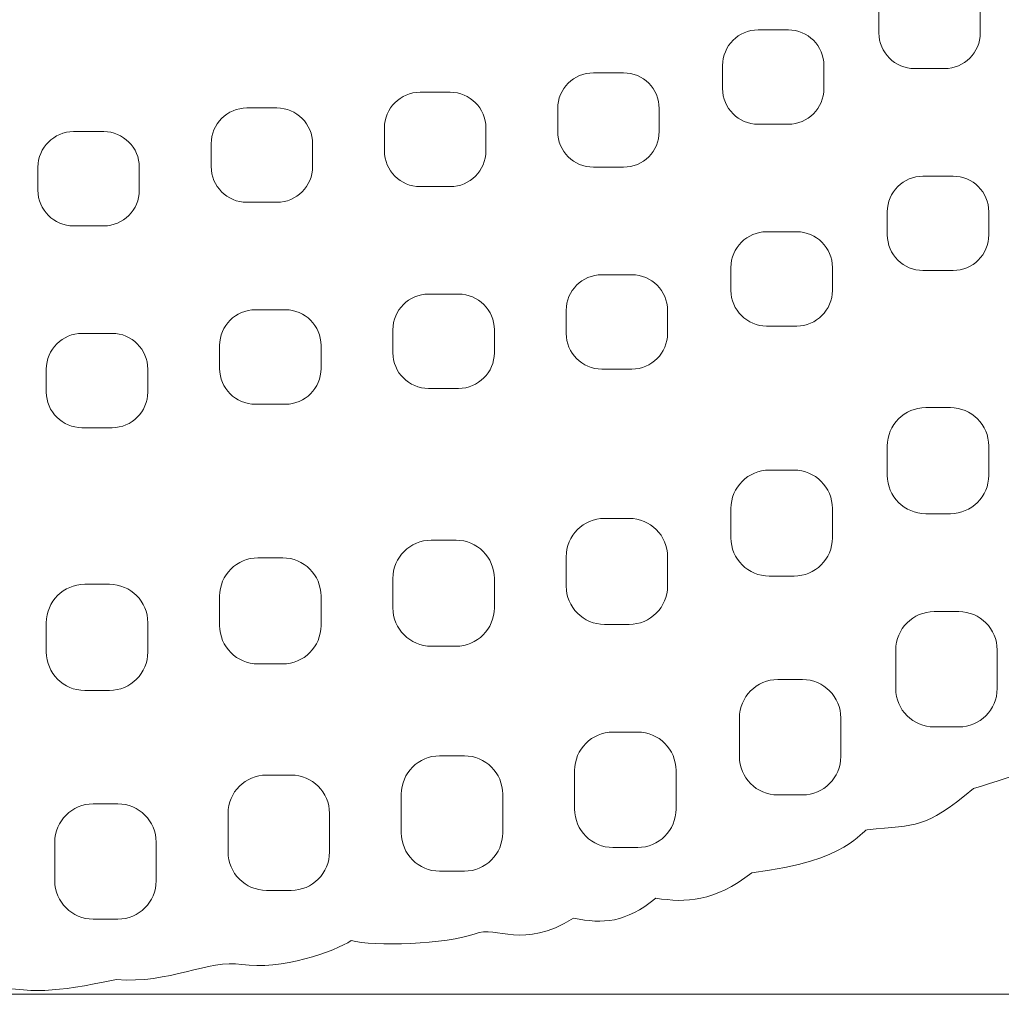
# Model space of a CAD drawing. Header units: millimetres. Extents: x -1853 to -450, y -1731 to 666.
# Tile 5 of 45: x -1021 to -912, y -1632 to -1523. Entities that reach past the tile are written whole.
import ezdxf

# ---------------------------------------------------------------- set-up
doc = ezdxf.new("R2010")
doc.units = ezdxf.units.MM
doc.header["$MEASUREMENT"] = 0
doc.layers.add('Capa 1', color=7, linetype='Continuous')

msp = doc.modelspace()

# ---------------------------------------------------------------- linework, layer by layer
at = {"layer": 'Capa 1', "lineweight": 9}
for points, knots in [([(-1183.28, -1435.55), (-1184.29, -1419.58), (-1101.54, -1408.96), (-1042.32, -1411.94), (-1042.32, -1411.94), (-1018.48, -1413.14), (-954.11, -1414.76), (-937.62, -1416.56), (-937.62, -1416.56), (-921.98, -1418.26), (-885.61, -1430.54), (-883.9, -1438.57), (-883.9, -1438.57), (-868.98, -1440.66), (-884.51, -1446.46), (-861.14, -1444.36), (-861.14, -1444.36), (-854.63, -1445.56), (-852.37, -1449.4), (-846.98, -1449.6), (-846.98, -1449.6), (-844.49, -1449.69), (-840.11, -1454.69), (-838.86, -1455.1), (-838.86, -1455.1), (-833.32, -1456.88), (-827.4, -1463.8), (-822.28, -1471.93), (-822.28, -1471.93), (-820.8, -1474.27), (-817.29, -1477.44), (-816.26, -1479.09), (-816.26, -1479.09), (-812.04, -1485.91), (-808.45, -1492.66), (-809.76, -1510.26), (-809.76, -1510.26), (-810.41, -1519), (-808.65, -1525.33), (-813.98, -1534.85), (-813.98, -1534.85), (-817.41, -1545.66), (-821.47, -1545.94), (-829.15, -1555.42), (-829.15, -1555.42), (-836.87, -1564.95), (-838.96, -1566.79), (-848.28, -1573.08), (-848.28, -1573.08), (-853.74, -1576.76), (-852.58, -1577.33), (-858.18, -1579.04), (-858.18, -1579.04), (-861.24, -1579.97), (-862.66, -1586.06), (-870.17, -1586.57), (-870.17, -1586.57), (-876.02, -1594.55), (-879.32, -1592.72), (-882.84, -1593.74), (-882.84, -1593.74), (-886.13, -1596.89), (-888.84, -1597.99), (-893.82, -1599.14), (-893.82, -1599.14), (-899.75, -1603.04), (-900.29, -1602.74), (-905.95, -1603.54), (-905.95, -1603.54), (-906.64, -1605.15), (-910.48, -1606.41), (-915.32, -1607.88), (-915.32, -1607.88), (-921.01, -1612.51), (-921.4, -1611.8), (-927.12, -1612.46), (-927.12, -1612.46), (-927.86, -1612.55), (-929.01, -1615.92), (-939.91, -1617.22), (-939.91, -1617.22), (-944.18, -1620.5), (-947.15, -1620.57), (-950.59, -1620.05), (-950.59, -1620.05), (-953.92, -1622.8), (-956.41, -1622.92), (-959.7, -1622.27), (-959.7, -1622.27), (-965.42, -1625.82), (-968.13, -1623.04), (-970.63, -1623.99), (-970.63, -1623.99), (-973.68, -1625.15), (-982.04, -1625.46), (-984.37, -1624.75), (-984.37, -1624.75), (-986.11, -1625.96), (-992.26, -1628.06), (-996.5, -1627.4), (-996.5, -1627.4), (-1000.2, -1626.82), (-1004.6, -1629.58), (-1010.41, -1629.08), (-1010.41, -1629.08), (-1017.7, -1630.55), (-1019.18, -1630.63), (-1025.74, -1629.61), (-1025.74, -1629.61), (-1031.12, -1630.89), (-1036.12, -1631.19), (-1039.11, -1630.37), (-1039.11, -1630.37), (-1043.01, -1630.61), (-1044.41, -1630.89), (-1050.17, -1631.15), (-1050.17, -1631.15), (-1054.49, -1631.83), (-1057.11, -1630.8), (-1061.43, -1629.66), (-1061.43, -1629.66), (-1065.88, -1630.87), (-1070.21, -1630.08), (-1073.53, -1628.04), (-1073.53, -1628.04), (-1081.13, -1628.93), (-1083.13, -1628.54), (-1087.52, -1625.87), (-1087.52, -1625.87), (-1092.83, -1626.42), (-1096.16, -1628.38), (-1100.77, -1624.2), (-1100.77, -1624.2), (-1103.91, -1623.59), (-1105.98, -1626.29), (-1110.21, -1622.39), (-1110.21, -1622.39), (-1111.65, -1622.11), (-1114.49, -1623.24), (-1117.36, -1622.34), (-1117.36, -1622.34), (-1120.24, -1621.44), (-1119.83, -1619.28), (-1124.21, -1619.57), (-1124.21, -1619.57), (-1133.41, -1620.16), (-1133.52, -1616.7), (-1137.29, -1615.57), (-1137.29, -1615.57), (-1142.37, -1614.05), (-1143.55, -1616.47), (-1150.84, -1609.77), (-1150.84, -1609.77), (-1154.66, -1608.9), (-1156.63, -1608.06), (-1159.91, -1605.57), (-1159.91, -1605.57), (-1162.75, -1605.49), (-1163.59, -1607.07), (-1169.72, -1602.29), (-1169.72, -1602.29), (-1176.38, -1602.78), (-1176.98, -1601.7), (-1180.97, -1600.09), (-1180.97, -1600.09), (-1186.82, -1601.59), (-1191.32, -1598.86), (-1194.87, -1595.03), (-1194.87, -1595.03), (-1202.09, -1595.67), (-1202.89, -1591.17), (-1206.55, -1590.74), (-1206.55, -1590.74), (-1211.21, -1590.19), (-1214.75, -1587.13), (-1218.31, -1584.39), (-1218.31, -1584.39), (-1223.26, -1580.57), (-1224.66, -1582.9), (-1231.11, -1576.64), (-1231.11, -1576.64), (-1231.11, -1576.64), (-1240.41, -1565.97), (-1240.41, -1565.97), (-1240.41, -1565.97), (-1242.18, -1564.07), (-1249.68, -1561.29), (-1248.13, -1553.52), (-1248.13, -1553.52), (-1253.31, -1549.94), (-1253.07, -1542.83), (-1253.31, -1540.72), (-1253.31, -1540.72), (-1256.12, -1538.59), (-1256.9, -1530.18), (-1257.03, -1526.84), (-1257.03, -1526.84), (-1257.14, -1523.95), (-1261.32, -1522.26), (-1260.61, -1516.58), (-1260.61, -1516.58), (-1260.61, -1516.58), (-1259.43, -1510.47), (-1259.43, -1510.47), (-1259.43, -1510.47), (-1260.34, -1505.27), (-1262.09, -1501.91), (-1257.37, -1494.4), (-1257.37, -1494.4), (-1255.62, -1491.62), (-1258.07, -1486.28), (-1255.18, -1479.12), (-1255.18, -1479.12), (-1249.3, -1464.51), (-1237.08, -1458.44), (-1227.33, -1451.27), (-1227.33, -1451.27), (-1223.05, -1448.12), (-1205.36, -1443.32), (-1198.75, -1439.64), (-1198.75, -1439.64), (-1191.26, -1435.49), (-1190.15, -1437.57), (-1183.28, -1435.55)], [0, 0, 0, 0, 0.017544, 0.017544, 0.017544, 0.017544, 0.035088, 0.035088, 0.035088, 0.035088, 0.052632, 0.052632, 0.052632, 0.052632, 0.070175, 0.070175, 0.070175, 0.070175, 0.087719, 0.087719, 0.087719, 0.087719, 0.105263, 0.105263, 0.105263, 0.105263, 0.122807, 0.122807, 0.122807, 0.122807, 0.140351, 0.140351, 0.140351, 0.140351, 0.157895, 0.157895, 0.157895, 0.157895, 0.175439, 0.175439, 0.175439, 0.175439, 0.192982, 0.192982, 0.192982, 0.192982, 0.210526, 0.210526, 0.210526, 0.210526, 0.22807, 0.22807, 0.22807, 0.22807, 0.245614, 0.245614, 0.245614, 0.245614, 0.263158, 0.263158, 0.263158, 0.263158, 0.280702, 0.280702, 0.280702, 0.280702, 0.298246, 0.298246, 0.298246, 0.298246, 0.315789, 0.315789, 0.315789, 0.315789, 0.333333, 0.333333, 0.333333, 0.333333, 0.350877, 0.350877, 0.350877, 0.350877, 0.368421, 0.368421, 0.368421, 0.368421, 0.385965, 0.385965, 0.385965, 0.385965, 0.403509, 0.403509, 0.403509, 0.403509, 0.421053, 0.421053, 0.421053, 0.421053, 0.438596, 0.438596, 0.438596, 0.438597, 0.45614, 0.45614, 0.45614, 0.45614, 0.473684, 0.473684, 0.473684, 0.473684, 0.491228, 0.491228, 0.491228, 0.491228, 0.508772, 0.508772, 0.508772, 0.508772, 0.526316, 0.526316, 0.526316, 0.526316, 0.54386, 0.54386, 0.54386, 0.54386, 0.561404, 0.561404, 0.561404, 0.561404, 0.578947, 0.578947, 0.578947, 0.578947, 0.596491, 0.596491, 0.596491, 0.596491, 0.614035, 0.614035, 0.614035, 0.614035, 0.631579, 0.631579, 0.631579, 0.631579, 0.649123, 0.649123, 0.649123, 0.649123, 0.666667, 0.666667, 0.666667, 0.666667, 0.684211, 0.684211, 0.684211, 0.684211, 0.701754, 0.701754, 0.701754, 0.701754, 0.719298, 0.719298, 0.719298, 0.719298, 0.736842, 0.736842, 0.736842, 0.736842, 0.754386, 0.754386, 0.754386, 0.754386, 0.77193, 0.77193, 0.77193, 0.77193, 0.789474, 0.789474, 0.789474, 0.789474, 0.807018, 0.807018, 0.807018, 0.807018, 0.824561, 0.824561, 0.824561, 0.824561, 0.842105, 0.842105, 0.842105, 0.842105, 0.859649, 0.859649, 0.859649, 0.859649, 0.877193, 0.877193, 0.877193, 0.877193, 0.894737, 0.894737, 0.894737, 0.894737, 0.912281, 0.912281, 0.912281, 0.912281, 0.929825, 0.929825, 0.929825, 0.929825, 0.947368, 0.947368, 0.947368, 0.947368, 0.964912, 0.964912, 0.964912, 0.964912, 1, 1, 1, 1]), ([(-914.57, -1521.46), (-914.57, -1521.46), (-914.57, -1524.02), (-914.57, -1524.02), (-914.57, -1524.02), (-914.57, -1526.19), (-916.35, -1527.97), (-918.52, -1527.97), (-918.52, -1527.97), (-918.52, -1527.97), (-921.87, -1527.97), (-921.87, -1527.97), (-921.87, -1527.97), (-924.04, -1527.97), (-925.82, -1526.19), (-925.82, -1524.02), (-925.82, -1524.02), (-925.82, -1524.02), (-925.82, -1521.46), (-925.82, -1521.46), (-925.82, -1521.46), (-925.82, -1519.28), (-924.04, -1517.5), (-921.87, -1517.5), (-921.87, -1517.5), (-921.87, -1517.5), (-918.52, -1517.5), (-918.52, -1517.5), (-918.52, -1517.5), (-916.35, -1517.5), (-914.57, -1519.28), (-914.57, -1521.46)], [0, 0, 0, 0, 0.111111, 0.111111, 0.111111, 0.111111, 0.222222, 0.222222, 0.222222, 0.222222, 0.333333, 0.333333, 0.333333, 0.333333, 0.444444, 0.444444, 0.444444, 0.444444, 0.555556, 0.555556, 0.555556, 0.555556, 0.666667, 0.666667, 0.666667, 0.666667, 0.777778, 0.777778, 0.777778, 0.777778, 1, 1, 1, 1]), ([(-931.92, -1527.63), (-931.92, -1527.63), (-931.92, -1530.19), (-931.92, -1530.19), (-931.92, -1530.19), (-931.92, -1532.36), (-933.7, -1534.14), (-935.87, -1534.14), (-935.87, -1534.14), (-935.87, -1534.14), (-939.22, -1534.14), (-939.22, -1534.14), (-939.22, -1534.14), (-941.39, -1534.14), (-943.17, -1532.36), (-943.17, -1530.19), (-943.17, -1530.19), (-943.17, -1530.19), (-943.17, -1527.63), (-943.17, -1527.63), (-943.17, -1527.63), (-943.17, -1525.45), (-941.39, -1523.67), (-939.22, -1523.67), (-939.22, -1523.67), (-939.22, -1523.67), (-935.87, -1523.67), (-935.87, -1523.67), (-935.87, -1523.67), (-933.7, -1523.67), (-931.92, -1525.45), (-931.92, -1527.63)], [0, 0, 0, 0, 0.111111, 0.111111, 0.111111, 0.111111, 0.222222, 0.222222, 0.222222, 0.222222, 0.333333, 0.333333, 0.333333, 0.333333, 0.444444, 0.444444, 0.444444, 0.444444, 0.555556, 0.555556, 0.555556, 0.555556, 0.666667, 0.666667, 0.666667, 0.666667, 0.777778, 0.777778, 0.777778, 0.777778, 1, 1, 1, 1]), ([(-950.2, -1532.4), (-950.2, -1532.4), (-950.2, -1534.96), (-950.2, -1534.96), (-950.2, -1534.96), (-950.2, -1537.13), (-951.98, -1538.91), (-954.16, -1538.91), (-954.16, -1538.91), (-954.16, -1538.91), (-957.5, -1538.91), (-957.5, -1538.91), (-957.5, -1538.91), (-959.67, -1538.91), (-961.46, -1537.13), (-961.46, -1534.96), (-961.46, -1534.96), (-961.46, -1534.96), (-961.46, -1532.4), (-961.46, -1532.4), (-961.46, -1532.4), (-961.46, -1530.22), (-959.67, -1528.44), (-957.5, -1528.44), (-957.5, -1528.44), (-957.5, -1528.44), (-954.16, -1528.44), (-954.16, -1528.44), (-954.16, -1528.44), (-951.98, -1528.44), (-950.2, -1530.22), (-950.2, -1532.4)], [0, 0, 0, 0, 0.111111, 0.111111, 0.111111, 0.111111, 0.222222, 0.222222, 0.222222, 0.222222, 0.333333, 0.333333, 0.333333, 0.333333, 0.444444, 0.444444, 0.444444, 0.444444, 0.555556, 0.555556, 0.555556, 0.555556, 0.666667, 0.666667, 0.666667, 0.666667, 0.777778, 0.777778, 0.777778, 0.777778, 1, 1, 1, 1]), ([(-969.43, -1534.55), (-969.43, -1534.55), (-969.43, -1537.11), (-969.43, -1537.11), (-969.43, -1537.11), (-969.43, -1539.29), (-971.21, -1541.07), (-973.38, -1541.07), (-973.38, -1541.07), (-973.38, -1541.07), (-976.73, -1541.07), (-976.73, -1541.07), (-976.73, -1541.07), (-978.9, -1541.07), (-980.68, -1539.29), (-980.68, -1537.11), (-980.68, -1537.11), (-980.68, -1537.11), (-980.68, -1534.55), (-980.68, -1534.55), (-980.68, -1534.55), (-980.68, -1532.38), (-978.9, -1530.59), (-976.73, -1530.59), (-976.73, -1530.59), (-976.73, -1530.59), (-973.38, -1530.59), (-973.38, -1530.59), (-973.38, -1530.59), (-971.21, -1530.59), (-969.43, -1532.38), (-969.43, -1534.55)], [0, 0, 0, 0, 0.111111, 0.111111, 0.111111, 0.111111, 0.222222, 0.222222, 0.222222, 0.222222, 0.333333, 0.333333, 0.333333, 0.333333, 0.444444, 0.444444, 0.444444, 0.444444, 0.555556, 0.555556, 0.555556, 0.555556, 0.666667, 0.666667, 0.666667, 0.666667, 0.777778, 0.777778, 0.777778, 0.777778, 1, 1, 1, 1]), ([(-988.65, -1536.3), (-988.65, -1536.3), (-988.65, -1538.85), (-988.65, -1538.85), (-988.65, -1538.85), (-988.65, -1541.03), (-990.43, -1542.81), (-992.61, -1542.81), (-992.61, -1542.81), (-992.61, -1542.81), (-995.95, -1542.81), (-995.95, -1542.81), (-995.95, -1542.81), (-998.12, -1542.81), (-999.91, -1541.03), (-999.91, -1538.85), (-999.91, -1538.85), (-999.91, -1538.85), (-999.91, -1536.3), (-999.91, -1536.3), (-999.91, -1536.3), (-999.91, -1534.12), (-998.12, -1532.34), (-995.95, -1532.34), (-995.95, -1532.34), (-995.95, -1532.34), (-992.61, -1532.34), (-992.61, -1532.34), (-992.61, -1532.34), (-990.43, -1532.34), (-988.65, -1534.12), (-988.65, -1536.3)], [0, 0, 0, 0, 0.111111, 0.111111, 0.111111, 0.111111, 0.222222, 0.222222, 0.222222, 0.222222, 0.333333, 0.333333, 0.333333, 0.333333, 0.444444, 0.444444, 0.444444, 0.444444, 0.555556, 0.555556, 0.555556, 0.555556, 0.666667, 0.666667, 0.666667, 0.666667, 0.777778, 0.777778, 0.777778, 0.777778, 1, 1, 1, 1]), ([(-1007.88, -1538.91), (-1007.88, -1538.91), (-1007.88, -1541.47), (-1007.88, -1541.47), (-1007.88, -1541.47), (-1007.88, -1543.65), (-1009.66, -1545.43), (-1011.83, -1545.43), (-1011.83, -1545.43), (-1011.83, -1545.43), (-1015.18, -1545.43), (-1015.18, -1545.43), (-1015.18, -1545.43), (-1017.35, -1545.43), (-1019.13, -1543.65), (-1019.13, -1541.47), (-1019.13, -1541.47), (-1019.13, -1541.47), (-1019.13, -1538.91), (-1019.13, -1538.91), (-1019.13, -1538.91), (-1019.13, -1536.74), (-1017.35, -1534.96), (-1015.18, -1534.96), (-1015.18, -1534.96), (-1015.18, -1534.96), (-1011.83, -1534.96), (-1011.83, -1534.96), (-1011.83, -1534.96), (-1009.66, -1534.96), (-1007.88, -1536.74), (-1007.88, -1538.91)], [0, 0, 0, 0, 0.111111, 0.111111, 0.111111, 0.111111, 0.222222, 0.222222, 0.222222, 0.222222, 0.333333, 0.333333, 0.333333, 0.333333, 0.444444, 0.444444, 0.444444, 0.444444, 0.555556, 0.555556, 0.555556, 0.555556, 0.666667, 0.666667, 0.666667, 0.666667, 0.777778, 0.777778, 0.777778, 0.777778, 1, 1, 1, 1]), ([(-913.63, -1543.86), (-913.63, -1543.86), (-913.63, -1546.42), (-913.63, -1546.42), (-913.63, -1546.42), (-913.63, -1548.6), (-915.41, -1550.38), (-917.59, -1550.38), (-917.59, -1550.38), (-917.59, -1550.38), (-920.93, -1550.38), (-920.93, -1550.38), (-920.93, -1550.38), (-923.1, -1550.38), (-924.89, -1548.6), (-924.89, -1546.42), (-924.89, -1546.42), (-924.89, -1546.42), (-924.89, -1543.86), (-924.89, -1543.86), (-924.89, -1543.86), (-924.89, -1541.69), (-923.1, -1539.91), (-920.93, -1539.91), (-920.93, -1539.91), (-920.93, -1539.91), (-917.59, -1539.91), (-917.59, -1539.91), (-917.59, -1539.91), (-915.41, -1539.91), (-913.63, -1541.69), (-913.63, -1543.86)], [0, 0, 0, 0, 0.111111, 0.111111, 0.111111, 0.111111, 0.222222, 0.222222, 0.222222, 0.222222, 0.333333, 0.333333, 0.333333, 0.333333, 0.444444, 0.444444, 0.444444, 0.444444, 0.555556, 0.555556, 0.555556, 0.555556, 0.666667, 0.666667, 0.666667, 0.666667, 0.777778, 0.777778, 0.777778, 0.777778, 1, 1, 1, 1]), ([(-930.98, -1550.03), (-930.98, -1550.03), (-930.98, -1552.59), (-930.98, -1552.59), (-930.98, -1552.59), (-930.98, -1554.77), (-932.76, -1556.55), (-934.94, -1556.55), (-934.94, -1556.55), (-934.94, -1556.55), (-938.28, -1556.55), (-938.28, -1556.55), (-938.28, -1556.55), (-940.45, -1556.55), (-942.24, -1554.77), (-942.24, -1552.59), (-942.24, -1552.59), (-942.24, -1552.59), (-942.24, -1550.03), (-942.24, -1550.03), (-942.24, -1550.03), (-942.24, -1547.86), (-940.45, -1546.08), (-938.28, -1546.08), (-938.28, -1546.08), (-938.28, -1546.08), (-934.94, -1546.08), (-934.94, -1546.08), (-934.94, -1546.08), (-932.76, -1546.08), (-930.98, -1547.86), (-930.98, -1550.03)], [0, 0, 0, 0, 0.111111, 0.111111, 0.111111, 0.111111, 0.222222, 0.222222, 0.222222, 0.222222, 0.333333, 0.333333, 0.333333, 0.333333, 0.444444, 0.444444, 0.444444, 0.444444, 0.555556, 0.555556, 0.555556, 0.555556, 0.666667, 0.666667, 0.666667, 0.666667, 0.777778, 0.777778, 0.777778, 0.777778, 1, 1, 1, 1]), ([(-949.27, -1554.8), (-949.27, -1554.8), (-949.27, -1557.36), (-949.27, -1557.36), (-949.27, -1557.36), (-949.27, -1559.54), (-951.05, -1561.32), (-953.22, -1561.32), (-953.22, -1561.32), (-953.22, -1561.32), (-956.56, -1561.32), (-956.56, -1561.32), (-956.56, -1561.32), (-958.74, -1561.32), (-960.52, -1559.54), (-960.52, -1557.36), (-960.52, -1557.36), (-960.52, -1557.36), (-960.52, -1554.8), (-960.52, -1554.8), (-960.52, -1554.8), (-960.52, -1552.63), (-958.74, -1550.85), (-956.56, -1550.85), (-956.56, -1550.85), (-956.56, -1550.85), (-953.22, -1550.85), (-953.22, -1550.85), (-953.22, -1550.85), (-951.05, -1550.85), (-949.27, -1552.63), (-949.27, -1554.8)], [0, 0, 0, 0, 0.111111, 0.111111, 0.111111, 0.111111, 0.222222, 0.222222, 0.222222, 0.222222, 0.333333, 0.333333, 0.333333, 0.333333, 0.444444, 0.444444, 0.444444, 0.444444, 0.555556, 0.555556, 0.555556, 0.555556, 0.666667, 0.666667, 0.666667, 0.666667, 0.777778, 0.777778, 0.777778, 0.777778, 1, 1, 1, 1]), ([(-968.49, -1556.96), (-968.49, -1556.96), (-968.49, -1559.51), (-968.49, -1559.51), (-968.49, -1559.51), (-968.49, -1561.69), (-970.27, -1563.47), (-972.45, -1563.47), (-972.45, -1563.47), (-972.45, -1563.47), (-975.79, -1563.47), (-975.79, -1563.47), (-975.79, -1563.47), (-977.96, -1563.47), (-979.75, -1561.69), (-979.75, -1559.51), (-979.75, -1559.51), (-979.75, -1559.51), (-979.75, -1556.96), (-979.75, -1556.96), (-979.75, -1556.96), (-979.75, -1554.78), (-977.96, -1553), (-975.79, -1553), (-975.79, -1553), (-975.79, -1553), (-972.45, -1553), (-972.45, -1553), (-972.45, -1553), (-970.27, -1553), (-968.49, -1554.78), (-968.49, -1556.96)], [0, 0, 0, 0, 0.111111, 0.111111, 0.111111, 0.111111, 0.222222, 0.222222, 0.222222, 0.222222, 0.333333, 0.333333, 0.333333, 0.333333, 0.444444, 0.444444, 0.444444, 0.444444, 0.555556, 0.555556, 0.555556, 0.555556, 0.666667, 0.666667, 0.666667, 0.666667, 0.777778, 0.777778, 0.777778, 0.777778, 1, 1, 1, 1]), ([(-987.72, -1558.7), (-987.72, -1558.7), (-987.72, -1561.26), (-987.72, -1561.26), (-987.72, -1561.26), (-987.72, -1563.43), (-989.5, -1565.22), (-991.67, -1565.22), (-991.67, -1565.22), (-991.67, -1565.22), (-995.01, -1565.22), (-995.01, -1565.22), (-995.01, -1565.22), (-997.19, -1565.22), (-998.97, -1563.43), (-998.97, -1561.26), (-998.97, -1561.26), (-998.97, -1561.26), (-998.97, -1558.7), (-998.97, -1558.7), (-998.97, -1558.7), (-998.97, -1556.52), (-997.19, -1554.74), (-995.01, -1554.74), (-995.01, -1554.74), (-995.01, -1554.74), (-991.67, -1554.74), (-991.67, -1554.74), (-991.67, -1554.74), (-989.5, -1554.74), (-987.72, -1556.52), (-987.72, -1558.7)], [0, 0, 0, 0, 0.111111, 0.111111, 0.111111, 0.111111, 0.222222, 0.222222, 0.222222, 0.222222, 0.333333, 0.333333, 0.333333, 0.333333, 0.444444, 0.444444, 0.444444, 0.444444, 0.555556, 0.555556, 0.555556, 0.555556, 0.666667, 0.666667, 0.666667, 0.666667, 0.777778, 0.777778, 0.777778, 0.777778, 1, 1, 1, 1]), ([(-1006.94, -1561.32), (-1006.94, -1561.32), (-1006.94, -1563.87), (-1006.94, -1563.87), (-1006.94, -1563.87), (-1006.94, -1566.05), (-1008.72, -1567.83), (-1010.9, -1567.83), (-1010.9, -1567.83), (-1010.9, -1567.83), (-1014.24, -1567.83), (-1014.24, -1567.83), (-1014.24, -1567.83), (-1016.41, -1567.83), (-1018.2, -1566.05), (-1018.2, -1563.87), (-1018.2, -1563.87), (-1018.2, -1563.87), (-1018.2, -1561.32), (-1018.2, -1561.32), (-1018.2, -1561.32), (-1018.2, -1559.14), (-1016.41, -1557.36), (-1014.24, -1557.36), (-1014.24, -1557.36), (-1014.24, -1557.36), (-1010.9, -1557.36), (-1010.9, -1557.36), (-1010.9, -1557.36), (-1008.72, -1557.36), (-1006.94, -1559.14), (-1006.94, -1561.32)], [0, 0, 0, 0, 0.111111, 0.111111, 0.111111, 0.111111, 0.222222, 0.222222, 0.222222, 0.222222, 0.333333, 0.333333, 0.333333, 0.333333, 0.444444, 0.444444, 0.444444, 0.444444, 0.555556, 0.555556, 0.555556, 0.555556, 0.666667, 0.666667, 0.666667, 0.666667, 0.777778, 0.777778, 0.777778, 0.777778, 1, 1, 1, 1]), ([(-913.63, -1569.85), (-913.63, -1569.85), (-913.63, -1573.12), (-913.63, -1573.12), (-913.63, -1573.12), (-913.63, -1575.45), (-915.55, -1577.37), (-917.89, -1577.37), (-917.89, -1577.37), (-917.89, -1577.37), (-920.63, -1577.37), (-920.63, -1577.37), (-920.63, -1577.37), (-922.97, -1577.37), (-924.89, -1575.45), (-924.89, -1573.12), (-924.89, -1573.12), (-924.89, -1573.12), (-924.89, -1569.85), (-924.89, -1569.85), (-924.89, -1569.85), (-924.89, -1567.51), (-922.97, -1565.6), (-920.63, -1565.6), (-920.63, -1565.6), (-920.63, -1565.6), (-917.89, -1565.6), (-917.89, -1565.6), (-917.89, -1565.6), (-915.55, -1565.6), (-913.63, -1567.51), (-913.63, -1569.85)], [0, 0, 0, 0, 0.111111, 0.111111, 0.111111, 0.111111, 0.222222, 0.222222, 0.222222, 0.222222, 0.333333, 0.333333, 0.333333, 0.333333, 0.444444, 0.444444, 0.444444, 0.444444, 0.555556, 0.555556, 0.555556, 0.555556, 0.666667, 0.666667, 0.666667, 0.666667, 0.777778, 0.777778, 0.777778, 0.777778, 1, 1, 1, 1]), ([(-930.98, -1576.79), (-930.98, -1576.79), (-930.98, -1580.05), (-930.98, -1580.05), (-930.98, -1580.05), (-930.98, -1582.39), (-932.9, -1584.3), (-935.23, -1584.3), (-935.23, -1584.3), (-935.23, -1584.3), (-937.98, -1584.3), (-937.98, -1584.3), (-937.98, -1584.3), (-940.32, -1584.3), (-942.24, -1582.39), (-942.24, -1580.05), (-942.24, -1580.05), (-942.24, -1580.05), (-942.24, -1576.79), (-942.24, -1576.79), (-942.24, -1576.79), (-942.24, -1574.45), (-940.32, -1572.53), (-937.98, -1572.53), (-937.98, -1572.53), (-937.98, -1572.53), (-935.23, -1572.53), (-935.23, -1572.53), (-935.23, -1572.53), (-932.9, -1572.53), (-930.98, -1574.45), (-930.98, -1576.79)], [0, 0, 0, 0, 0.111111, 0.111111, 0.111111, 0.111111, 0.222222, 0.222222, 0.222222, 0.222222, 0.333333, 0.333333, 0.333333, 0.333333, 0.444444, 0.444444, 0.444444, 0.444444, 0.555556, 0.555556, 0.555556, 0.555556, 0.666667, 0.666667, 0.666667, 0.666667, 0.777778, 0.777778, 0.777778, 0.777778, 1, 1, 1, 1]), ([(-949.27, -1582.15), (-949.27, -1582.15), (-949.27, -1585.41), (-949.27, -1585.41), (-949.27, -1585.41), (-949.27, -1587.75), (-951.18, -1589.66), (-953.52, -1589.66), (-953.52, -1589.66), (-953.52, -1589.66), (-956.27, -1589.66), (-956.27, -1589.66), (-956.27, -1589.66), (-958.61, -1589.66), (-960.52, -1587.75), (-960.52, -1585.41), (-960.52, -1585.41), (-960.52, -1585.41), (-960.52, -1582.15), (-960.52, -1582.15), (-960.52, -1582.15), (-960.52, -1579.81), (-958.61, -1577.89), (-956.27, -1577.89), (-956.27, -1577.89), (-956.27, -1577.89), (-953.52, -1577.89), (-953.52, -1577.89), (-953.52, -1577.89), (-951.18, -1577.89), (-949.27, -1579.81), (-949.27, -1582.15)], [0, 0, 0, 0, 0.111111, 0.111111, 0.111111, 0.111111, 0.222222, 0.222222, 0.222222, 0.222222, 0.333333, 0.333333, 0.333333, 0.333333, 0.444444, 0.444444, 0.444444, 0.444444, 0.555556, 0.555556, 0.555556, 0.555556, 0.666667, 0.666667, 0.666667, 0.666667, 0.777778, 0.777778, 0.777778, 0.777778, 1, 1, 1, 1]), ([(-968.49, -1584.57), (-968.49, -1584.57), (-968.49, -1587.83), (-968.49, -1587.83), (-968.49, -1587.83), (-968.49, -1590.17), (-970.4, -1592.08), (-972.74, -1592.08), (-972.74, -1592.08), (-972.74, -1592.08), (-975.49, -1592.08), (-975.49, -1592.08), (-975.49, -1592.08), (-977.83, -1592.08), (-979.75, -1590.17), (-979.75, -1587.83), (-979.75, -1587.83), (-979.75, -1587.83), (-979.75, -1584.57), (-979.75, -1584.57), (-979.75, -1584.57), (-979.75, -1582.23), (-977.83, -1580.31), (-975.49, -1580.31), (-975.49, -1580.31), (-975.49, -1580.31), (-972.74, -1580.31), (-972.74, -1580.31), (-972.74, -1580.31), (-970.4, -1580.31), (-968.49, -1582.23), (-968.49, -1584.57)], [0, 0, 0, 0, 0.111111, 0.111111, 0.111111, 0.111111, 0.222222, 0.222222, 0.222222, 0.222222, 0.333333, 0.333333, 0.333333, 0.333333, 0.444444, 0.444444, 0.444444, 0.444444, 0.555556, 0.555556, 0.555556, 0.555556, 0.666667, 0.666667, 0.666667, 0.666667, 0.777778, 0.777778, 0.777778, 0.777778, 1, 1, 1, 1]), ([(-987.72, -1586.53), (-987.72, -1586.53), (-987.72, -1589.79), (-987.72, -1589.79), (-987.72, -1589.79), (-987.72, -1592.13), (-989.63, -1594.05), (-991.97, -1594.05), (-991.97, -1594.05), (-991.97, -1594.05), (-994.72, -1594.05), (-994.72, -1594.05), (-994.72, -1594.05), (-997.06, -1594.05), (-998.97, -1592.13), (-998.97, -1589.79), (-998.97, -1589.79), (-998.97, -1589.79), (-998.97, -1586.53), (-998.97, -1586.53), (-998.97, -1586.53), (-998.97, -1584.19), (-997.06, -1582.27), (-994.72, -1582.27), (-994.72, -1582.27), (-994.72, -1582.27), (-991.97, -1582.27), (-991.97, -1582.27), (-991.97, -1582.27), (-989.63, -1582.27), (-987.72, -1584.19), (-987.72, -1586.53)], [0, 0, 0, 0, 0.111111, 0.111111, 0.111111, 0.111111, 0.222222, 0.222222, 0.222222, 0.222222, 0.333333, 0.333333, 0.333333, 0.333333, 0.444444, 0.444444, 0.444444, 0.444444, 0.555556, 0.555556, 0.555556, 0.555556, 0.666667, 0.666667, 0.666667, 0.666667, 0.777778, 0.777778, 0.777778, 0.777778, 1, 1, 1, 1]), ([(-1006.94, -1589.47), (-1006.94, -1589.47), (-1006.94, -1592.73), (-1006.94, -1592.73), (-1006.94, -1592.73), (-1006.94, -1595.07), (-1008.85, -1596.99), (-1011.19, -1596.99), (-1011.19, -1596.99), (-1011.19, -1596.99), (-1013.94, -1596.99), (-1013.94, -1596.99), (-1013.94, -1596.99), (-1016.28, -1596.99), (-1018.2, -1595.07), (-1018.2, -1592.73), (-1018.2, -1592.73), (-1018.2, -1592.73), (-1018.2, -1589.47), (-1018.2, -1589.47), (-1018.2, -1589.47), (-1018.2, -1587.13), (-1016.28, -1585.21), (-1013.94, -1585.21), (-1013.94, -1585.21), (-1013.94, -1585.21), (-1011.19, -1585.21), (-1011.19, -1585.21), (-1011.19, -1585.21), (-1008.85, -1585.21), (-1006.94, -1587.13), (-1006.94, -1589.47)], [0, 0, 0, 0, 0.111111, 0.111111, 0.111111, 0.111111, 0.222222, 0.222222, 0.222222, 0.222222, 0.333333, 0.333333, 0.333333, 0.333333, 0.444444, 0.444444, 0.444444, 0.444444, 0.555556, 0.555556, 0.555556, 0.555556, 0.666667, 0.666667, 0.666667, 0.666667, 0.777778, 0.777778, 0.777778, 0.777778, 1, 1, 1, 1]), ([(-912.7, -1592.49), (-912.7, -1592.49), (-912.7, -1596.79), (-912.7, -1596.79), (-912.7, -1596.79), (-912.7, -1599.13), (-914.61, -1601.04), (-916.95, -1601.04), (-916.95, -1601.04), (-916.95, -1601.04), (-919.7, -1601.04), (-919.7, -1601.04), (-919.7, -1601.04), (-922.04, -1601.04), (-923.95, -1599.13), (-923.95, -1596.79), (-923.95, -1596.79), (-923.95, -1596.79), (-923.95, -1592.49), (-923.95, -1592.49), (-923.95, -1592.49), (-923.95, -1590.16), (-922.04, -1588.24), (-919.7, -1588.24), (-919.7, -1588.24), (-919.7, -1588.24), (-916.95, -1588.24), (-916.95, -1588.24), (-916.95, -1588.24), (-914.61, -1588.24), (-912.7, -1590.16), (-912.7, -1592.49)], [0, 0, 0, 0, 0.111111, 0.111111, 0.111111, 0.111111, 0.222222, 0.222222, 0.222222, 0.222222, 0.333333, 0.333333, 0.333333, 0.333333, 0.444444, 0.444444, 0.444444, 0.444444, 0.555556, 0.555556, 0.555556, 0.555556, 0.666667, 0.666667, 0.666667, 0.666667, 0.777778, 0.777778, 0.777778, 0.777778, 1, 1, 1, 1]), ([(-930.05, -1600.04), (-930.05, -1600.04), (-930.05, -1604.33), (-930.05, -1604.33), (-930.05, -1604.33), (-930.05, -1606.67), (-931.96, -1608.59), (-934.3, -1608.59), (-934.3, -1608.59), (-934.3, -1608.59), (-937.05, -1608.59), (-937.05, -1608.59), (-937.05, -1608.59), (-939.39, -1608.59), (-941.3, -1606.67), (-941.3, -1604.33), (-941.3, -1604.33), (-941.3, -1604.33), (-941.3, -1600.04), (-941.3, -1600.04), (-941.3, -1600.04), (-941.3, -1597.7), (-939.39, -1595.78), (-937.05, -1595.78), (-937.05, -1595.78), (-937.05, -1595.78), (-934.3, -1595.78), (-934.3, -1595.78), (-934.3, -1595.78), (-931.96, -1595.78), (-930.05, -1597.7), (-930.05, -1600.04)], [0, 0, 0, 0, 0.111111, 0.111111, 0.111111, 0.111111, 0.222222, 0.222222, 0.222222, 0.222222, 0.333333, 0.333333, 0.333333, 0.333333, 0.444444, 0.444444, 0.444444, 0.444444, 0.555556, 0.555556, 0.555556, 0.555556, 0.666667, 0.666667, 0.666667, 0.666667, 0.777778, 0.777778, 0.777778, 0.777778, 1, 1, 1, 1]), ([(-948.33, -1605.87), (-948.33, -1605.87), (-948.33, -1610.16), (-948.33, -1610.16), (-948.33, -1610.16), (-948.33, -1612.5), (-950.24, -1614.42), (-952.58, -1614.42), (-952.58, -1614.42), (-952.58, -1614.42), (-955.33, -1614.42), (-955.33, -1614.42), (-955.33, -1614.42), (-957.67, -1614.42), (-959.58, -1612.5), (-959.58, -1610.16), (-959.58, -1610.16), (-959.58, -1610.16), (-959.58, -1605.87), (-959.58, -1605.87), (-959.58, -1605.87), (-959.58, -1603.53), (-957.67, -1601.61), (-955.33, -1601.61), (-955.33, -1601.61), (-955.33, -1601.61), (-952.58, -1601.61), (-952.58, -1601.61), (-952.58, -1601.61), (-950.24, -1601.61), (-948.33, -1603.53), (-948.33, -1605.87)], [0, 0, 0, 0, 0.111111, 0.111111, 0.111111, 0.111111, 0.222222, 0.222222, 0.222222, 0.222222, 0.333333, 0.333333, 0.333333, 0.333333, 0.444444, 0.444444, 0.444444, 0.444444, 0.555556, 0.555556, 0.555556, 0.555556, 0.666667, 0.666667, 0.666667, 0.666667, 0.777778, 0.777778, 0.777778, 0.777778, 1, 1, 1, 1]), ([(-967.56, -1608.5), (-967.56, -1608.5), (-967.56, -1612.8), (-967.56, -1612.8), (-967.56, -1612.8), (-967.56, -1615.13), (-969.47, -1617.05), (-971.81, -1617.05), (-971.81, -1617.05), (-971.81, -1617.05), (-974.56, -1617.05), (-974.56, -1617.05), (-974.56, -1617.05), (-976.9, -1617.05), (-978.81, -1615.13), (-978.81, -1612.8), (-978.81, -1612.8), (-978.81, -1612.8), (-978.81, -1608.5), (-978.81, -1608.5), (-978.81, -1608.5), (-978.81, -1606.16), (-976.9, -1604.25), (-974.56, -1604.25), (-974.56, -1604.25), (-974.56, -1604.25), (-971.81, -1604.25), (-971.81, -1604.25), (-971.81, -1604.25), (-969.47, -1604.25), (-967.56, -1606.16), (-967.56, -1608.5)], [0, 0, 0, 0, 0.111111, 0.111111, 0.111111, 0.111111, 0.222222, 0.222222, 0.222222, 0.222222, 0.333333, 0.333333, 0.333333, 0.333333, 0.444444, 0.444444, 0.444444, 0.444444, 0.555556, 0.555556, 0.555556, 0.555556, 0.666667, 0.666667, 0.666667, 0.666667, 0.777778, 0.777778, 0.777778, 0.777778, 1, 1, 1, 1]), ([(-986.78, -1610.63), (-986.78, -1610.63), (-986.78, -1614.93), (-986.78, -1614.93), (-986.78, -1614.93), (-986.78, -1617.27), (-988.69, -1619.18), (-991.03, -1619.18), (-991.03, -1619.18), (-991.03, -1619.18), (-993.78, -1619.18), (-993.78, -1619.18), (-993.78, -1619.18), (-996.12, -1619.18), (-998.03, -1617.27), (-998.03, -1614.93), (-998.03, -1614.93), (-998.03, -1614.93), (-998.03, -1610.63), (-998.03, -1610.63), (-998.03, -1610.63), (-998.03, -1608.3), (-996.12, -1606.38), (-993.78, -1606.38), (-993.78, -1606.38), (-993.78, -1606.38), (-991.03, -1606.38), (-991.03, -1606.38), (-991.03, -1606.38), (-988.69, -1606.38), (-986.78, -1608.3), (-986.78, -1610.63)], [0, 0, 0, 0, 0.111111, 0.111111, 0.111111, 0.111111, 0.222222, 0.222222, 0.222222, 0.222222, 0.333333, 0.333333, 0.333333, 0.333333, 0.444444, 0.444444, 0.444444, 0.444444, 0.555556, 0.555556, 0.555556, 0.555556, 0.666667, 0.666667, 0.666667, 0.666667, 0.777778, 0.777778, 0.777778, 0.777778, 1, 1, 1, 1]), ([(-1006.01, -1613.83), (-1006.01, -1613.83), (-1006.01, -1618.13), (-1006.01, -1618.13), (-1006.01, -1618.13), (-1006.01, -1620.47), (-1007.92, -1622.38), (-1010.26, -1622.38), (-1010.26, -1622.38), (-1010.26, -1622.38), (-1013.01, -1622.38), (-1013.01, -1622.38), (-1013.01, -1622.38), (-1015.35, -1622.38), (-1017.26, -1620.47), (-1017.26, -1618.13), (-1017.26, -1618.13), (-1017.26, -1618.13), (-1017.26, -1613.83), (-1017.26, -1613.83), (-1017.26, -1613.83), (-1017.26, -1611.49), (-1015.35, -1609.58), (-1013.01, -1609.58), (-1013.01, -1609.58), (-1013.01, -1609.58), (-1010.26, -1609.58), (-1010.26, -1609.58), (-1010.26, -1609.58), (-1007.92, -1609.58), (-1006.01, -1611.49), (-1006.01, -1613.83)], [0, 0, 0, 0, 0.111111, 0.111111, 0.111111, 0.111111, 0.222222, 0.222222, 0.222222, 0.222222, 0.333333, 0.333333, 0.333333, 0.333333, 0.444444, 0.444444, 0.444444, 0.444444, 0.555556, 0.555556, 0.555556, 0.555556, 0.666667, 0.666667, 0.666667, 0.666667, 0.777778, 0.777778, 0.777778, 0.777778, 1, 1, 1, 1])]:
    msp.add_open_spline(points, degree=3, knots=knots, dxfattribs=at)
at = {"layer": 'Capa 1', "color": 1, "lineweight": 0}
msp.add_open_spline([(-599.15, -1630.71), (-599.15, -1630.71), (-1444.61, -1630.71), (-1444.61, -1630.71)], degree=3, dxfattribs=at)

doc.saveas('drawing.dxf')
